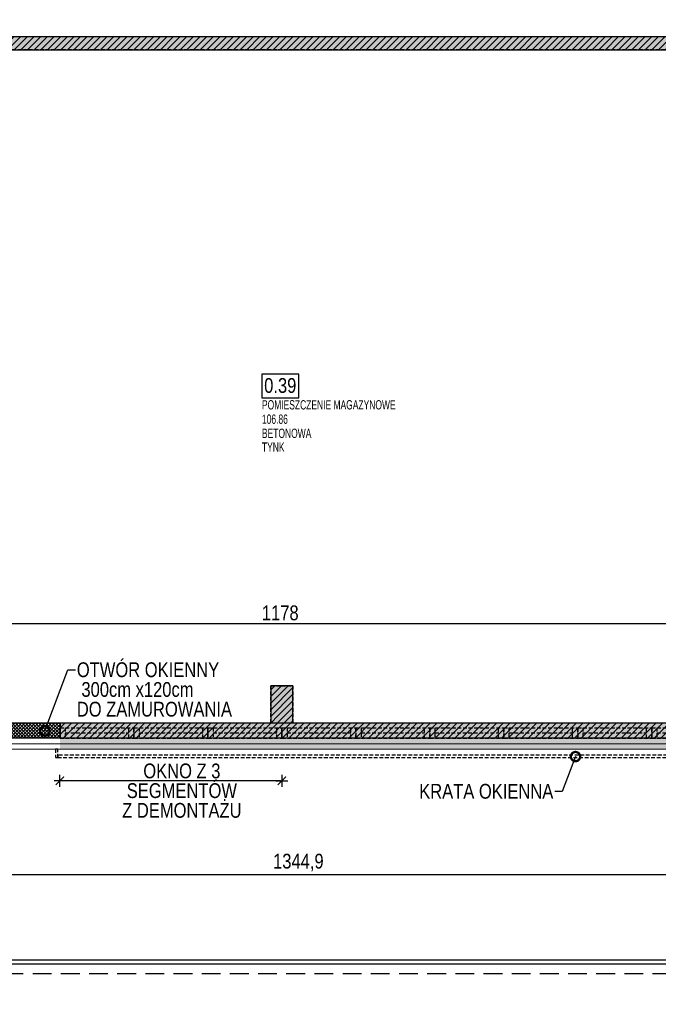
# Model space of a CAD drawing. Header units: millimetres. Extents: x 76192 to 88546, y 19309 to 25840.
# Tile 15 of 61: x 80336 to 81199, y 21011 to 22342. Entities that reach past the tile are written whole.
import ezdxf
from ezdxf import colors
from ezdxf.entities.mleader import LeaderData, LeaderLine
from ezdxf.math import Vec2, Vec3

# ---------------------------------------------------------------- set-up
doc = ezdxf.new("R2010")
doc.units = ezdxf.units.MM
doc.linetypes.add('DASHED', pattern=[0.75, 0.5, -0.25])
doc.linetypes.add('DASHEDX2', pattern=[38.1, 25.4, -12.7])
doc.layers.get('DEFPOINTS').update_dxf_attribs({"lineweight": 9})
for name, color, linetype in [('_HSA_HATCH_WYPEŁNIENIA_PRZEGRÓD', 205, 'Continuous'), ('_HSA_NUMERACJA POMIESZCZEN', 43, 'Continuous'), ('_HSA_OPIS', 43, 'Continuous'), ('_HSA_PRZERYWANE', 153, 'DASHEDX2'), ('_HSA_SCHODY', 122, 'Continuous'), ('_HSA_STOLARKA_ZEWNĘTRZNA', 132, 'Continuous'), ('_HSA_WIDOKOWE_CIENKIE', 8, 'Continuous'), ('_HSA_WYM_100', 141, 'Continuous'), ('_HSA_ŚCIANY_DZIAŁOWE', 6, 'Continuous'), ('_HSA_ŚCIANY_KONSTRUKCYJNE', 3, 'Continuous'), ('_HSA_ŚCIANY_MUROWANE', 4, 'Continuous')]:
    doc.layers.add(name, color=color, linetype=linetype)
doc.layers.add('_HSA_IZOLACJA_TERMICZNA', color=2, linetype='Continuous', lineweight=5)
doc.layers.add('_HSA_NUMERACJA POMIESZCZEN POMOC', color=7, linetype='Continuous', true_color=0x38940a, plot=False)
doc.layers.add('_HSA_POWIERZCHNIA_UŻYTKOWA', color=115, linetype='DASHED', plot=False)
doc.styles.add('ARIAL_100', font='Arial.ttf', dxfattribs={"width": 0.8, "height": 20})
doc.styles.add('ARIAL_50', font='Arial Narrow.ttf', dxfattribs={"width": 0.8, "height": 10})
doc.linetypes.add('BATTING', pattern='A,0.00254,-2.54,[134,ltypeshp.shx,S=2.54,R=0,X=-2.54,Y=0],-5.08,[134,ltypeshp.shx,S=2.54,R=180,X=2.54,Y=0],-2.54', length=10.16254)
doc.dimstyles.new('WYM_WEWN_100', dxfattribs={"dimtxt": 20, "dimasz": 2, "dimexe": 10, "dimexo": 0, "dimgap": 4, "dimtad": 1, "dimdec": 1, "dimrnd": 0.1, "dimtxsty": 'ARIAL_100', "dimblk": 'Wym-03', "dimcen": 0, "dimdle": 10, "dimse1": 1, "dimse2": 1, "dimclrt": 256, "dimazin": 2, "dimtfac": 1, "dimtdec": 1, "dimtix": 1, "dimtmove": 2, "dimatfit": 0, "dimfxl": 1, "dimtolj": 1, "dimtzin": 0, "dimarcsym": 0})

# ---------------------------------------------------------------- blocks, each defined once
blk = doc.blocks.new('*U441')
at = {"linetype": 'ByBlock', "ltscale": 10}
for p, q in [((0, 14), (100, 14)), ((0, 0), (0, 14)), ((7, 0), (7, 14)), ((93, 14), (93, 0)), ((100, 14), (100, 0)), ((0, 0), (100, 0)), ((7, 7), (93, 7))]:
    blk.add_line(p, q, dxfattribs=at)
blk = doc.blocks.new('*U442')
at = {"linetype": 'ByBlock', "ltscale": 10}
for p, q in [((0, 14), (100, 14)), ((0, 0), (0, 14)), ((7, 0), (7, 14)), ((93, 14), (93, 0)), ((100, 14), (100, 0)), ((0, 0), (100, 0)), ((7, 7), (93, 7))]:
    blk.add_line(p, q, dxfattribs=at)
blk = doc.blocks.new('*U425')
at = {"linetype": 'ByBlock', "ltscale": 10}
for p, q in [((0, 14), (100, 14)), ((0, 0), (0, 14)), ((7, 0), (7, 14)), ((93, 14), (93, 0)), ((100, 14), (100, 0)), ((0, 0), (100, 0)), ((7, 7), (93, 7))]:
    blk.add_line(p, q, dxfattribs=at)
blk = doc.blocks.new('*U426')
at = {"linetype": 'ByBlock', "ltscale": 10}
for p, q in [((0, 14), (100, 14)), ((0, 0), (0, 14)), ((7, 0), (7, 14)), ((93, 14), (93, 0)), ((100, 14), (100, 0)), ((0, 0), (100, 0)), ((7, 7), (93, 7))]:
    blk.add_line(p, q, dxfattribs=at)
blk = doc.blocks.new('*U427')
at = {"linetype": 'ByBlock', "ltscale": 10}
for p, q in [((0, 14), (100, 14)), ((0, 0), (0, 14)), ((7, 0), (7, 14)), ((93, 14), (93, 0)), ((100, 14), (100, 0)), ((0, 0), (100, 0)), ((7, 7), (93, 7))]:
    blk.add_line(p, q, dxfattribs=at)
blk = doc.blocks.new('*U428')
at = {"linetype": 'ByBlock', "ltscale": 10}
for p, q in [((0, 14), (100, 14)), ((0, 0), (0, 14)), ((7, 0), (7, 14)), ((93, 14), (93, 0)), ((100, 14), (100, 0)), ((0, 0), (100, 0)), ((7, 7), (93, 7))]:
    blk.add_line(p, q, dxfattribs=at)
blk = doc.blocks.new('*U429')
at = {"linetype": 'ByBlock', "ltscale": 10}
for p, q in [((0, 14), (100, 14)), ((0, 0), (0, 14)), ((7, 0), (7, 14)), ((93, 14), (93, 0)), ((100, 14), (100, 0)), ((0, 0), (100, 0)), ((7, 7), (93, 7))]:
    blk.add_line(p, q, dxfattribs=at)
blk = doc.blocks.new('*U430')
at = {"linetype": 'ByBlock', "ltscale": 10}
for p, q in [((0, 14), (100, 14)), ((0, 0), (0, 14)), ((7, 0), (7, 14)), ((93, 14), (93, 0)), ((100, 14), (100, 0)), ((0, 0), (100, 0)), ((7, 7), (93, 7))]:
    blk.add_line(p, q, dxfattribs=at)
blk = doc.blocks.new('*U415')
at = {"linetype": 'ByBlock', "ltscale": 10}
for p, q in [((0, 14), (100, 14)), ((0, 0), (0, 14)), ((7, 0), (7, 14)), ((93, 14), (93, 0)), ((100, 14), (100, 0)), ((0, 0), (100, 0)), ((7, 7), (93, 7))]:
    blk.add_line(p, q, dxfattribs=at)
blk = doc.blocks.new('NUMERACJA_POMIESZCZEŃ_200')
blk.add_lwpolyline([(50, 31.9), (0, 31.9), (0, 0), (50, 0)], close=True)
at = {"style": 'ARIAL_100', "width": 0.8}
blk.add_attdef('OPIS_TABELKA', (3, 6.5), '', height=20, dxfattribs=at)
at = {"layer": '_HSA_NUMERACJA POMIESZCZEN POMOC', "style": 'ARIAL_50', "width": 0.8}
for tag, p in [('NAZWA', (0, -15.9)), ('POWIERZCHNIA', (0, -35.3)), ('POSADZKA', (0, -54.4)), ('SUFIT', (0, -73.1))]:
    blk.add_attdef(tag, p, '', height=12.5, dxfattribs=at)
blk = doc.blocks.new('Wym-03')
for p, q in [((-4, 0), (4, 0)), ((0, 4), (0, -4))]:
    blk.add_line(p, q)
blk.add_lwpolyline([(-2.83, -2.83, 0.8, 0.8, 0), (2.83, 2.83, 0.05, 0.05, 0)], format="xyseb")
blk = doc.blocks.new('*D536')
at = {"layer": '_HSA_OPIS', "color": 0, "lineweight": -2}
blk.add_line((80688.3, 21312.8), (80392.3, 21312.8), dxfattribs=at)
at = {"layer": 'DEFPOINTS', "color": 0}
for p in [(80390.3, 21370.5), (80690.3, 21370.5), (80390.3, 21312.8)]:
    blk.add_point(p, dxfattribs=at)
at = {"layer": '_HSA_OPIS', "color": 0, "lineweight": -2, "xscale": 2, "yscale": 2, "zscale": 2, "rotation": 180}
blk.add_blockref('Wym-03', (80390.3, 21312.8), dxfattribs=at)
at = {"layer": '_HSA_OPIS', "color": 0, "lineweight": -2, "xscale": 2, "yscale": 2, "zscale": 2}
blk.add_blockref('Wym-03', (80690.3, 21312.8), dxfattribs=at)
blk = doc.blocks.new('_DotSmall')
at = {"color": 0, "linetype": 'ByBlock', "const_width": 0.5}
blk.add_lwpolyline([(-0.0625, 0, 1), (0.0625, 0, 1)], format="xyb", close=True, dxfattribs=at)
blk = doc.blocks.new('*D690')
at = {"layer": '_HSA_WYM_100', "color": 0, "lineweight": -2}
blk.add_line((81948.3, 19377.4), (80392.3, 19377.4), dxfattribs=at)
at = {"layer": 'DEFPOINTS', "color": 0}
for p in [(80390.3, 21370.5), (81950.3, 21370.5), (80390.3, 19377.4)]:
    blk.add_point(p, dxfattribs=at)
at = {"layer": '_HSA_WYM_100', "color": 0, "lineweight": -2, "xscale": 2, "yscale": 2, "zscale": 2, "rotation": 180}
blk.add_blockref('Wym-03', (80390.3, 19377.4), dxfattribs=at)
at = {"layer": '_HSA_WYM_100', "color": 0, "lineweight": -2, "xscale": 2, "yscale": 2, "zscale": 2}
blk.add_blockref('Wym-03', (81950.3, 19377.4), dxfattribs=at)
at = {"layer": '_HSA_WYM_100', "insert": (81170.3, 19391.6), "char_height": 20, "attachment_point": 5, "style": 'ARIAL_100'}
blk.add_mtext('\\A1;1560', dxfattribs=at)
blk = doc.blocks.new('*D691')
at = {"layer": '_HSA_WYM_100', "color": 0, "lineweight": -2}
blk.add_line((80388.3, 19377.4), (80092.3, 19377.4), dxfattribs=at)
at = {"layer": 'DEFPOINTS', "color": 0}
for p in [(80090.3, 21370.5), (80390.3, 21370.5), (80090.3, 19377.4)]:
    blk.add_point(p, dxfattribs=at)
at = {"layer": '_HSA_WYM_100', "color": 0, "lineweight": -2, "xscale": 2, "yscale": 2, "zscale": 2, "rotation": 180}
blk.add_blockref('Wym-03', (80090.3, 19377.4), dxfattribs=at)
at = {"layer": '_HSA_WYM_100', "color": 0, "lineweight": -2, "xscale": 2, "yscale": 2, "zscale": 2}
blk.add_blockref('Wym-03', (80390.3, 19377.4), dxfattribs=at)
at = {"layer": '_HSA_WYM_100', "insert": (80240.3, 19391.6), "char_height": 20, "attachment_point": 5, "style": 'ARIAL_100'}
blk.add_mtext('\\A1;300', dxfattribs=at)
blk = doc.blocks.new('*D697')
at = {"layer": '_HSA_WYM_100', "color": 0, "lineweight": -2}
blk.add_line((86737.3, 19347.4), (76433.3, 19347.4), dxfattribs=at)
at = {"layer": 'DEFPOINTS', "color": 0}
for p in [(76431.3, 21355.5), (86739.3, 19527.4), (76431.3, 19347.4)]:
    blk.add_point(p, dxfattribs=at)
at = {"layer": '_HSA_WYM_100', "color": 0, "lineweight": -2, "xscale": 2, "yscale": 2, "zscale": 2, "rotation": 180}
blk.add_blockref('Wym-03', (76431.3, 19347.4), dxfattribs=at)
at = {"layer": '_HSA_WYM_100', "color": 0, "lineweight": -2, "xscale": 2, "yscale": 2, "zscale": 2}
blk.add_blockref('Wym-03', (86739.3, 19347.4), dxfattribs=at)
at = {"layer": '_HSA_WYM_100', "insert": (81585.3, 19361.6), "char_height": 20, "attachment_point": 5, "style": 'ARIAL_100'}
blk.add_mtext('\\A1;10308', dxfattribs=at)
blk = doc.blocks.new('*D726')
at = {"layer": '_HSA_WYM_100', "color": 0, "lineweight": -2}
blk.add_line((76281.3, 20766.1), (76281.3, 22652.5), dxfattribs=at)
at = {"layer": 'DEFPOINTS', "color": 0}
for p in [(76281.3, 22654.5), (76431.3, 22654.5), (86739.3, 20764.1)]:
    blk.add_point(p, dxfattribs=at)
at = {"layer": '_HSA_WYM_100', "color": 0, "lineweight": -2, "xscale": 2, "yscale": 2, "zscale": 2}
for p, rotation in [((76281.3, 22654.5), 90), ((76281.3, 20764.1), 270)]:
    blk.add_blockref('Wym-03', p, dxfattribs=dict(at, rotation=rotation))
at = {"layer": '_HSA_WYM_100', "insert": (76265.3, 21709.3), "char_height": 20, "attachment_point": 5, "rotation": 90, "style": 'ARIAL_100'}
blk.add_mtext('\\A1;1890,4', dxfattribs=at)
blk = doc.blocks.new('*D730')
at = {"layer": '_HSA_WYM_100', "color": 0, "lineweight": -2}
blk.add_line((76251.3, 21353.5), (76251.3, 19529.4), dxfattribs=at)
at = {"layer": 'DEFPOINTS', "color": 0}
for p in [(76431.3, 21355.5), (76251.3, 19527.4), (86739.3, 19527.4)]:
    blk.add_point(p, dxfattribs=at)
at = {"layer": '_HSA_WYM_100', "color": 0, "lineweight": -2, "xscale": 2, "yscale": 2, "zscale": 2}
for p, rotation in [((76251.3, 21355.5), 90), ((76251.3, 19527.4), 270)]:
    blk.add_blockref('Wym-03', p, dxfattribs=dict(at, rotation=rotation))
at = {"layer": '_HSA_WYM_100', "insert": (76235.3, 20441.5), "char_height": 20, "attachment_point": 5, "rotation": 90, "style": 'ARIAL_100'}
blk.add_mtext('\\A1;1828,1', dxfattribs=at)
blk = doc.blocks.new('*D741')
at = {"layer": '_HSA_WYM_100', "color": 0, "lineweight": -2}
blk.add_line((80042.2, 21186.3), (81383.1, 21186.3), dxfattribs=at)
at = {"layer": 'DEFPOINTS', "color": 0}
for p in [(80040.2, 21355.5), (81385.1, 21355.5), (81385.1, 21186.3)]:
    blk.add_point(p, dxfattribs=at)
at = {"layer": '_HSA_WYM_100', "color": 0, "lineweight": -2, "xscale": 2, "yscale": 2, "zscale": 2}
for p, rotation in [((80040.2, 21186.3), 179.9999999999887), ((81385.1, 21186.3), 359.9999999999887)]:
    blk.add_blockref('Wym-03', p, dxfattribs=dict(at, rotation=rotation))
at = {"layer": '_HSA_WYM_100', "insert": (80712.6, 21202.3), "char_height": 20, "attachment_point": 5, "style": 'ARIAL_100'}
blk.add_mtext('\\A1;1344,9', dxfattribs=at)
blk = doc.blocks.new('*U834')
at = {"linetype": 'ByBlock', "ltscale": 10}
for points in [[(-3.1, 0), (-6, 0), (-6, 11.4), (-3.1, 11.4)], [(-3.1, 11.4), (1563.5, 11.4), (1563.5, 8.2), (-3.1, 8.2)], [(1566, 11.4), (1563.5, 11.4), (1563.5, 0), (1566, 0)]]:
    blk.add_lwpolyline(points, close=True, dxfattribs=at)
blk = doc.blocks.new('*D1064')
at = {"layer": '_HSA_WYM_100', "color": 0, "lineweight": -2}
blk.add_line((80101.1, 21525.6), (81275.1, 21525.6), dxfattribs=at)
at = {"layer": 'DEFPOINTS', "color": 0}
for p in [(80099.1, 21550.4), (81277.1, 21525.6), (81277.1, 21516.3)]:
    blk.add_point(p, dxfattribs=at)
at = {"layer": '_HSA_WYM_100', "color": 0, "lineweight": -2, "xscale": 2, "yscale": 2, "zscale": 2}
for p, rotation in [((80099.1, 21525.6), 180.0000000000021), ((81277.1, 21525.6), 2.12333614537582e-12)]:
    blk.add_blockref('Wym-03', p, dxfattribs=dict(at, rotation=rotation))
at = {"layer": '_HSA_WYM_100', "insert": (80688.1, 21539.8), "char_height": 20, "attachment_point": 5, "style": 'ARIAL_100'}
blk.add_mtext('\\A1;1178', dxfattribs=at)

msp = doc.modelspace()

# ---------------------------------------------------------------- hatches: boundary and pattern name
at = {"layer": '_HSA_HATCH_WYPEŁNIENIA_PRZEGRÓD'}
h = msp.add_hatch(dxfattribs=at)
h.set_pattern_fill('ANSI31', color=256, scale=2, style=0)
h.set_pattern_definition([(45, (84097.8535, 21382.991), (-4.490128, 4.490128), [])])
h.paths.add_polyline_path([(84965.33, 23216.14), (84935.33, 23216.14), (84935.33, 23166.14), (84965.33, 23166.14)])
h.paths.add_polyline_path([(84961.81, 23166.14), (84943.81, 23166.14), (84943.81, 22611.89), (84694.24, 22611.89), (84694.24, 22593.89), (84961.81, 22593.89)])
h.paths.add_polyline_path([(84365.33, 23216.14), (84335.33, 23216.14), (84335.33, 23166.14), (84365.33, 23166.14)])
h.paths.add_polyline_path([(84361.81, 23166.14), (84343.81, 23166.14), (84343.81, 22627.39), (84361.81, 22627.39)])
h.paths.add_polyline_path([(84683.73, 22581.67), (84665.73, 22581.67), (84665.73, 22536.89), (84683.73, 22536.89)])
h.paths.add_polyline_path([(84694.24, 22627.39), (84650.24, 22627.39), (84650.24, 22581.67), (84694.24, 22581.67)])
h.paths.add_polyline_path([(84650.24, 22611.89), (84549.33, 22611.89), (84549.33, 22593.89), (84650.24, 22593.89)])
h.paths.add_polyline_path([(84431.33, 22611.89), (84372.33, 22611.89), (84372.33, 22593.89), (84431.33, 22593.89)])
h.paths.add_polyline_path([(84372.33, 22627.39), (84328.33, 22627.39), (84328.33, 22581.67), (84372.33, 22581.67)])
h.paths.add_polyline_path([(84361.81, 22581.67), (84343.81, 22581.67), (84343.81, 22536.89), (84361.81, 22536.89)])
h.paths.add_polyline_path([(84361.81, 22368.89), (84343.81, 22368.89), (84343.81, 22324.11), (84361.81, 22324.11)])
h.paths.add_polyline_path([(84372.33, 22324.11), (84328.33, 22324.11), (84328.33, 22278.39), (84372.33, 22278.39)])
h.paths.add_polyline_path([(84683.73, 22368.89), (84665.73, 22368.89), (84665.73, 22324.11), (84683.73, 22324.11)])
h.paths.add_polyline_path([(84694.24, 22324.11), (84650.24, 22324.11), (84650.24, 22278.39), (84694.24, 22278.39)])
h.paths.add_polyline_path([(84680.81, 21838.39), (84662.81, 21838.39), (84662.81, 21441.25), (84680.81, 21441.25)])
h.paths.add_polyline_path([(84694.24, 21884.11), (84650.24, 21884.11), (84650.24, 21838.39), (84694.24, 21838.39)])
h.paths.add_polyline_path([(84680.81, 22278.39), (84662.81, 22278.39), (84662.81, 21884.11), (84680.81, 21884.11)])
h.paths.add_polyline_path([(84372.33, 21884.11), (84328.33, 21884.11), (84328.33, 21838.39), (84372.33, 21838.39)])
h.paths.add_polyline_path([(84361.81, 21838.39), (84343.81, 21838.39), (84343.81, 21718.39), (84361.81, 21718.39)])
h.paths.add_polyline_path([(84361.81, 22278.39), (84343.81, 22278.39), (84343.81, 21884.11), (84361.81, 21884.11)])
h.paths.add_polyline_path([(84365.33, 21441.25), (84335.33, 21441.25), (84335.33, 21391.25), (84365.33, 21391.25)])
h.paths.add_polyline_path([(84361.81, 21550.39), (84343.81, 21550.39), (84343.81, 21441.25), (84361.81, 21441.25)])
h.paths.add_polyline_path([(84389.83, 21391.25), (83065.08, 21391.25), (83065.08, 21370.53), (84389.83, 21370.53)])
h.paths.add_polyline_path([(83765.33, 21441.25), (83735.33, 21441.25), (83735.33, 21391.25), (83765.33, 21391.25)])
h.paths.add_polyline_path([(83165.33, 21441.25), (83135.33, 21441.25), (83135.33, 21391.25), (83165.33, 21391.25)])
h.paths.add_polyline_path([(82565.33, 21441.25), (82535.33, 21441.25), (82535.33, 21391.25), (82565.33, 21391.25)])
h.paths.add_polyline_path([(81950.33, 21391.25), (81890.33, 21391.25), (81890.33, 21370.53), (81950.33, 21370.53)])
h.paths.add_polyline_path([(81965.33, 21441.25), (81935.33, 21441.25), (81935.33, 21391.25), (81965.33, 21391.25)])
h.paths.add_polyline_path([(81905.33, 21441.25), (81875.33, 21441.25), (81875.33, 21391.25), (81905.33, 21391.25)])
h.paths.add_polyline_path([(81385.08, 21391.25), (80040.21, 21391.25), (80040.21, 21370.53), (81385.08, 21370.53)])
h.paths.add_polyline_path([(80705.33, 21441.25), (80675.33, 21441.25), (80675.33, 21391.25), (80705.33, 21391.25)])
h.paths.add_polyline_path([(81305.33, 21441.25), (81275.33, 21441.25), (81275.33, 21391.25), (81305.33, 21391.25)])
h.paths.add_polyline_path([(81955.08, 21838.39), (81937.08, 21838.39), (81937.08, 21441.25), (81955.08, 21441.25)])
h.paths.add_polyline_path([(81972.33, 21884.11), (81928.33, 21884.11), (81928.33, 21838.39), (81972.33, 21838.39)])
h.paths.add_polyline_path([(81912.33, 21884.11), (81868.33, 21884.11), (81868.33, 21838.39), (81912.33, 21838.39)])
h.paths.add_polyline_path([(81312.33, 21884.11), (81268.33, 21884.11), (81268.33, 21838.39), (81312.33, 21838.39)])
h.paths.add_polyline_path([(81295.08, 22278.39), (81277.08, 22278.39), (81277.08, 21884.11), (81295.08, 21884.11)])
h.paths.add_polyline_path([(81955.08, 22278.39), (81937.08, 22278.39), (81937.08, 21884.11), (81955.08, 21884.11)])
h.paths.add_polyline_path([(81268.33, 22319.25), (80112.3, 22319.25), (80112.3, 22301.25), (81268.33, 22301.25)])
h.paths.add_polyline_path([(81312.33, 22324.11), (81268.33, 22324.11), (81268.33, 22278.39), (81312.33, 22278.39)])
h.paths.add_polyline_path([(81912.33, 22324.11), (81868.33, 22324.11), (81868.33, 22278.39), (81912.33, 22278.39)])
h.paths.add_polyline_path([(81928.33, 22319.25), (81912.33, 22319.25), (81912.33, 22301.25), (81928.33, 22301.25)])
h.paths.add_polyline_path([(81972.33, 22324.11), (81928.33, 22324.11), (81928.33, 22278.39), (81972.33, 22278.39)])
h.paths.add_polyline_path([(82527.66, 22319.25), (81972.33, 22319.25), (81972.33, 22301.25), (82527.66, 22301.25)])
h.paths.add_polyline_path([(82571.66, 22324.11), (82527.66, 22324.11), (82527.66, 22278.39), (82571.66, 22278.39)])
h.paths.add_polyline_path([(82571.66, 22368.89), (82527.66, 22368.89), (82527.66, 22324.11), (82571.66, 22324.11)])
h.paths.add_polyline_path([(82571.66, 22581.67), (82527.66, 22581.67), (82527.66, 22536.89), (82571.66, 22536.89)])
h.paths.add_polyline_path([(82571.66, 22627.39), (82527.66, 22627.39), (82527.66, 22581.67), (82571.66, 22581.67)])
h.paths.add_polyline_path([(82559.08, 23166.14), (82541.08, 23166.14), (82541.08, 22627.39), (82559.08, 22627.39)])
h.paths.add_polyline_path([(80705.33, 23216.14), (80675.33, 23216.14), (80675.33, 23166.14), (80705.33, 23166.14)])
h.paths.add_polyline_path([(81305.33, 23216.14), (81275.33, 23216.14), (81275.33, 23166.14), (81305.33, 23166.14)])
h.paths.add_polyline_path([(81905.33, 23216.14), (81875.33, 23216.14), (81875.33, 23166.14), (81905.33, 23166.14)])
h.paths.add_polyline_path([(81965.33, 23216.14), (81935.33, 23216.14), (81935.33, 23166.14), (81965.33, 23166.14)])
h.paths.add_polyline_path([(82565.33, 23216.14), (82535.33, 23216.14), (82535.33, 23166.14), (82565.33, 23166.14)])
h.paths.add_polyline_path([(83165.33, 23216.14), (83135.33, 23216.14), (83135.33, 23166.14), (83165.33, 23166.14)])
h.paths.add_polyline_path([(83765.33, 23216.14), (83735.33, 23216.14), (83735.33, 23166.14), (83765.33, 23166.14)])
h.paths.add_polyline_path([(81670.33, 21370.53), (81670.33, 21391.25), (81625.08, 21391.25), (81625.08, 21370.53)])
h.paths.add_polyline_path([(81775.33, 21391.25), (81775.33, 21370.53), (81890.33, 21370.53), (81890.33, 21391.25)])
h.paths.add_polyline_path([(82665.33, 21370.53), (82665.33, 21391.25), (81950.33, 21391.25), (81950.33, 21370.53)])
h.paths.add_polyline_path([(82770.33, 21391.25), (82770.33, 21370.53), (82825.08, 21370.53), (82825.08, 21391.25)])
h.paths.add_polyline_path([(81295.08, 21628.39), (81277.08, 21628.39), (81277.08, 21441.25), (81295.08, 21441.25)])
h.paths.add_polyline_path([(81277.08, 21733.39), (81295.08, 21733.39), (81295.08, 21838.39), (81277.08, 21838.39)])
h.paths.add_polyline_path([(81678.33, 22301.25), (81678.33, 22319.25), (81312.33, 22319.25), (81312.33, 22301.25)])
h.paths.add_polyline_path([(81783.33, 22319.25), (81783.33, 22301.25), (81868.33, 22301.25), (81868.33, 22319.25)])
h.paths.add_polyline_path([(82661.66, 22301.25), (82661.66, 22319.25), (82571.66, 22319.25), (82571.66, 22301.25)])
h.paths.add_polyline_path([(82766.66, 22319.25), (82766.66, 22301.25), (84328.33, 22301.25), (84328.33, 22319.25)])
h = msp.add_hatch(color=256, dxfattribs=at)
h.paths.add_polyline_path([(84965.33, 23216.14), (84935.33, 23216.14), (84935.33, 23166.14), (84965.33, 23166.14)])
h.paths.add_polyline_path([(84961.81, 23166.14), (84943.81, 23166.14), (84943.81, 22611.89), (84694.24, 22611.89), (84694.24, 22593.89), (84961.81, 22593.89)])
h.paths.add_polyline_path([(84683.73, 22581.67), (84665.73, 22581.67), (84665.73, 22536.89), (84683.73, 22536.89)])
h.paths.add_polyline_path([(84694.24, 22627.39), (84650.24, 22627.39), (84650.24, 22581.67), (84694.24, 22581.67)])
h.paths.add_polyline_path([(84650.24, 22611.89), (84549.33, 22611.89), (84549.33, 22593.89), (84650.24, 22593.89)])
h.paths.add_polyline_path([(84431.33, 22611.89), (84372.33, 22611.89), (84372.33, 22593.89), (84431.33, 22593.89)])
h.paths.add_polyline_path([(84683.73, 22368.89), (84665.73, 22368.89), (84665.73, 22324.11), (84683.73, 22324.11)])
h.paths.add_polyline_path([(84694.24, 22324.11), (84650.24, 22324.11), (84650.24, 22278.39), (84694.24, 22278.39)])
h.paths.add_polyline_path([(84680.81, 21838.39), (84662.81, 21838.39), (84662.81, 21441.25), (84680.81, 21441.25)])
h.paths.add_polyline_path([(84694.24, 21884.11), (84650.24, 21884.11), (84650.24, 21838.39), (84694.24, 21838.39)])
h.paths.add_polyline_path([(84680.81, 22278.39), (84662.81, 22278.39), (84662.81, 21884.11), (84680.81, 21884.11)])
h.paths.add_polyline_path([(83765.33, 21441.25), (83735.33, 21441.25), (83735.33, 21391.25), (83765.33, 21391.25)])
h.paths.add_polyline_path([(83165.33, 21441.25), (83135.33, 21441.25), (83135.33, 21391.25), (83165.33, 21391.25)])
h.paths.add_polyline_path([(82565.33, 21441.25), (82535.33, 21441.25), (82535.33, 21391.25), (82565.33, 21391.25)])
h.paths.add_polyline_path([(81950.33, 21391.25), (81890.33, 21391.25), (81890.33, 21355.53), (81950.33, 21355.53)])
h.paths.add_polyline_path([(81905.33, 21441.25), (81875.33, 21441.25), (81875.33, 21391.25), (81905.33, 21391.25)])
h.paths.add_polyline_path([(80705.33, 21441.25), (80675.33, 21441.25), (80675.33, 21391.25), (80705.33, 21391.25)])
h.paths.add_polyline_path([(81305.33, 21441.25), (81275.33, 21441.25), (81275.33, 21391.25), (81305.33, 21391.25)])
h.paths.add_polyline_path([(81912.33, 21884.11), (81868.33, 21884.11), (81868.33, 21838.39), (81912.33, 21838.39)])
h.paths.add_polyline_path([(81312.33, 21884.11), (81268.33, 21884.11), (81268.33, 21838.39), (81312.33, 21838.39)])
h.paths.add_polyline_path([(81295.08, 22278.39), (81277.08, 22278.39), (81277.08, 21884.11), (81295.08, 21884.11)])
h.paths.add_polyline_path([(81268.33, 22319.25), (80112.3, 22319.25), (80112.3, 22301.25), (81268.33, 22301.25)])
h.paths.add_polyline_path([(81312.33, 22324.11), (81268.33, 22324.11), (81268.33, 22278.39), (81312.33, 22278.39)])
h.paths.add_polyline_path([(81912.33, 22324.11), (81868.33, 22324.11), (81868.33, 22278.39), (81912.33, 22278.39)])
h.paths.add_polyline_path([(81928.33, 22319.25), (81912.33, 22319.25), (81912.33, 22301.25), (81928.33, 22301.25)])
h.paths.add_polyline_path([(80705.33, 23216.14), (80675.33, 23216.14), (80675.33, 23166.14), (80705.33, 23166.14)])
h.paths.add_polyline_path([(81305.33, 23216.14), (81275.33, 23216.14), (81275.33, 23166.14), (81305.33, 23166.14)])
h.paths.add_polyline_path([(81905.33, 23216.14), (81875.33, 23216.14), (81875.33, 23166.14), (81905.33, 23166.14)])
h.paths.add_polyline_path([(81965.33, 23216.14), (81935.33, 23216.14), (81935.33, 23166.14), (81965.33, 23166.14)])
h.paths.add_polyline_path([(83165.33, 23216.14), (83135.33, 23216.14), (83135.33, 23166.14), (83165.33, 23166.14)])
h.paths.add_polyline_path([(83765.33, 23216.14), (83735.33, 23216.14), (83735.33, 23166.14), (83765.33, 23166.14)])
h.paths.add_polyline_path([(80390.33, 21391.25), (80390.33, 21355.53), (81385.08, 21355.53), (81385.08, 21391.25)])
h.paths.add_polyline_path([(80090.33, 21355.53), (80090.33, 21391.25), (80040.21, 21391.25), (80040.21, 21355.53)])
h.paths.add_polyline_path([(84050.33, 21355.53), (84050.33, 21391.25), (83065.08, 21391.25), (83065.08, 21355.53)])
h.paths.add_polyline_path([(84350.33, 21391.25), (84350.33, 21355.53), (84389.83, 21355.53), (84389.83, 21391.25)])
h.paths.add_polyline_path([(82770.33, 21391.25), (82770.33, 21355.53), (82825.08, 21355.53), (82825.08, 21391.25)])
h.paths.add_polyline_path([(82665.33, 21355.53), (82665.33, 21391.25), (82250.33, 21391.25), (82250.33, 21355.53)])
h.paths.add_polyline_path([(81775.33, 21391.25), (81775.33, 21355.53), (81890.33, 21355.53), (81890.33, 21391.25)])
h.paths.add_polyline_path([(81670.33, 21355.53), (81670.33, 21391.25), (81625.08, 21391.25), (81625.08, 21355.53)])
h.paths.add_polyline_path([(81295.08, 21628.39), (81277.08, 21628.39), (81277.08, 21441.25), (81295.08, 21441.25)])
h.paths.add_polyline_path([(81277.08, 21733.39), (81295.08, 21733.39), (81295.08, 21838.39), (81277.08, 21838.39)])
h.paths.add_polyline_path([(81783.33, 22319.25), (81783.33, 22301.25), (81868.33, 22301.25), (81868.33, 22319.25)])
h.paths.add_polyline_path([(81678.33, 22301.25), (81678.33, 22319.25), (81312.33, 22319.25), (81312.33, 22301.25)])
h.paths.add_polyline_path([(82766.66, 22319.25), (82766.66, 22301.25), (84328.33, 22301.25), (84328.33, 22319.25)])
h.paths.add_polyline_path([(82661.66, 22301.25), (82661.66, 22319.25), (82571.66, 22319.25), (82571.66, 22301.25)])
h = msp.add_hatch(dxfattribs=at)
h.set_pattern_fill('ANSI37', color=256)
h.set_pattern_definition([(45, (80388.284, 21391.2478), (-2.245064, 2.245064), []), (135, (80388.284, 21391.2478), (-2.245064, -2.245064), [])])
h.paths.add_polyline_path([(80090.33, 21391.25), (80390.33, 21391.25), (80390.33, 21370.53), (80090.33, 21370.53)])

# ---------------------------------------------------------------- linework, layer by layer
at = {"layer": '_HSA_IZOLACJA_TERMICZNA', "linetype": 'BATTING', "ltscale": 0.1}
msp.add_line((80040.21, 21363.03), (81385.08, 21362.53), dxfattribs=at)
at = {"layer": '_HSA_IZOLACJA_TERMICZNA', "ltscale": 0.1}
msp.add_line((80040.21, 21355.53), (81385.08, 21355.53), dxfattribs=at)
at = {"layer": '_HSA_POWIERZCHNIA_UŻYTKOWA', "ltscale": 10}
msp.add_lwpolyline([(80112.3, 22319.25), (81268.33, 22319.25), (81268.33, 22324.11), (81312.33, 22324.11), (81312.33, 22319.25), (81868.33, 22319.25), (81868.33, 22324.11), (81972.33, 22324.11), (81972.33, 22319.25), (82527.66, 22319.25), (82527.66, 22324.11), (82543.14, 22324.11), (82543.14, 22581.67)], dxfattribs=at)
msp.add_lwpolyline([(81268.33, 22301.25), (80112.3, 22301.25), (80112.3, 22278.39), (80099.08, 22278.39), (80099.08, 21884.11), (80112.3, 21884.11), (80112.3, 21838.39), (80099.08, 21838.39), (80099.08, 21441.25), (80105.33, 21441.25), (80105.33, 21391.25), (80675.33, 21391.25), (80675.33, 21441.25), (80705.33, 21441.25), (80705.33, 21391.25), (81275.33, 21391.25), (81275.33, 21441.25), (81277.08, 21441.25), (81277.08, 21838.39), (81268.33, 21838.39), (81268.33, 21884.11), (81277.08, 21884.11), (81277.08, 22278.39), (81268.33, 22278.39)], close=True, dxfattribs=at)
at = {"layer": '_HSA_PRZERYWANE'}
msp.add_lwpolyline([(76505.33, 21355.53), (76505.33, 21052.11), (86739.33, 21052.11)], dxfattribs=at)
at = {"layer": '_HSA_SCHODY'}
for p, q in [((79295.83, 21070.53), (86614.33, 21070.53)), ((79300.83, 21065.53), (86614.33, 21065.53))]:
    msp.add_line(p, q, dxfattribs=at)
at = {"layer": '_HSA_STOLARKA_ZEWNĘTRZNA', "ltscale": 10, "const_width": 2}
msp.add_lwpolyline([(80690.33, 21384.53), (80690.33, 21370.53)], dxfattribs=at)
at = {"layer": '_HSA_ŚCIANY_DZIAŁOWE'}
for p, q in [((80112.3, 22319.25), (81268.33, 22319.25)), ((80112.3, 22301.25), (81268.33, 22301.25))]:
    msp.add_line(p, q, dxfattribs=at)
at = {"layer": '_HSA_ŚCIANY_KONSTRUKCYJNE'}
msp.add_lwpolyline([(80675.33, 21391.25), (80705.33, 21391.25), (80705.33, 21441.25), (80675.33, 21441.25)], close=True, dxfattribs=at)
at = {"layer": '_HSA_ŚCIANY_MUROWANE', "ltscale": 0.07}
msp.add_lwpolyline([(80040.21, 21370.53), (80040.21, 21391.25), (81385.08, 21391.25), (81385.08, 21370.53), (80040.21, 21370.53)], dxfattribs=at)
msp.add_lwpolyline([(80090.33, 21391.25), (80390.33, 21391.25), (80390.33, 21370.53), (80090.33, 21370.53)], close=True, dxfattribs=at)

# ---------------------------------------------------------------- block references
at = {"layer": '_HSA_NUMERACJA POMIESZCZEN', "linetype": 'Continuous'}
msp.add_blockref('NUMERACJA_POMIESZCZEŃ_200', (80663.37, 21830.86), dxfattribs=at).add_auto_attribs({'SUFIT': 'TYNK', 'POSADZKA': 'BETONOWA', 'POWIERZCHNIA': '106.86', 'NAZWA': 'POMIESZCZENIE MAGAZYNOWE', 'OPIS_TABELKA': '0.39'})
at = {"layer": '_HSA_STOLARKA_ZEWNĘTRZNA', "linetype": 'DASHED', "ltscale": 10, "xscale": -1, "rotation": 180}
for name, p in [('*U415', (80390.33, 21384.53)), ('*U430', (80490.33, 21384.53)), ('*U429', (80590.33, 21384.53)), ('*U428', (80690.33, 21384.53)), ('*U427', (80790.33, 21384.53)), ('*U426', (80890.33, 21384.53)), ('*U425', (80990.33, 21384.53)), ('*U442', (81090.33, 21384.53)), ('*U441', (81190.33, 21384.53))]:
    msp.add_blockref(name, p, dxfattribs=at)
at = {"layer": '_HSA_WIDOKOWE_CIENKIE', "linetype": 'DASHED', "ltscale": 10, "xscale": -1, "rotation": 180}
msp.add_blockref('*U834', (80390.33, 21355.53), dxfattribs=at)

# ---------------------------------------------------------------- texts
at = {"layer": '_HSA_OPIS', "insert": (80466.37, 21336.18), "char_height": 20, "attachment_point": 1, "line_spacing_factor": 0.8, "style": 'ARIAL_100'}
msp.add_mtext_dynamic_manual_height_columns('\\A1;\\pxqc;OKNO Z 3 SEGMENTÓW\\PZ DEMONTAŻU', width=177.4624, gutter_width=12.5, heights=[0], dxfattribs=at)

# ---------------------------------------------------------------- dimensions: what is measured, and where the dimension line sits
at = {"layer": '_HSA_OPIS'}
dim = msp.add_aligned_dim(p1=(80690.33, 21370.53), p2=(80390.33, 21370.53), distance=57.76, text=' ', dimstyle='WYM_WEWN_100', dxfattribs=at)
dim.commit()
dim.dimension.update_dxf_attribs({"geometry": '*D536', "text_midpoint": (80540.33, 21312.77)})
at = {"layer": '_HSA_WYM_100'}
for base, p1, p2, angle, picture, middle in [((76281.33, 22654.53), (86739.33, 20764.14), (76431.33, 22654.53), 270, '*D726', (76265.31, 21709.33)), ((81277.08, 21525.61), (80099.08, 21550.39), (81277.08, 21516.3), 180, '*D1064', (80688.08, 21539.82)), ((76251.33, 19527.42), (76431.33, 21355.53), (86739.33, 19527.42), 90, '*D730', (76235.31, 20441.48)), ((81385.08, 21186.33), (80040.21, 21355.53), (81385.08, 21355.53), 180, '*D741', (80712.64, 21202.35))]:
    dim = msp.add_linear_dim(base=base, p1=p1, p2=p2, angle=angle, dimstyle='WYM_WEWN_100', dxfattribs=at)
    dim.commit()
    dim.dimension.update_dxf_attribs({"geometry": picture, "text_midpoint": middle})
for base, p1, p2, picture, middle in [((80090.33, 19377.42), (80390.33, 21370.53), (80090.33, 21370.53), '*D691', (80240.33, 19391.64)), ((80390.33, 19377.42), (81950.33, 21370.53), (80390.33, 21370.53), '*D690', (81170.33, 19391.64)), ((76431.33, 19347.42), (86739.33, 19527.42), (76431.33, 21355.53), '*D697', (81585.33, 19361.64))]:
    dim = msp.add_linear_dim(base=base, p1=p1, p2=p2, dimstyle='WYM_WEWN_100', dxfattribs=at)
    dim.commit()
    dim.dimension.update_dxf_attribs({"geometry": picture, "text_midpoint": middle})

# ---------------------------------------------------------------- leaders
at = {"layer": '_HSA_OPIS'}
ml = msp.add_multileader_mtext('Standard', dxfattribs=at)
ml.set_content('OTWÓR OKIENNY\\P 300cm x120cm\\PDO ZAMUROWANIA', color=256, style='ARIAL_100')
ml.set_leader_properties()
ml.set_arrow_properties(name='DOTSMALL')
ml.build(insert=Vec2(0, 0))
ml.multileader.update_dxf_attribs({"dogleg_length": 10, "arrow_head_size": 25})
ctx = ml.context
ctx.base_point, ctx.char_height, ctx.arrow_head_size, ctx.plane_origin = Vec3(80411.07, 21462.82), 20, 25, Vec3(81149.01, 22339.57)
notes = []
notes.append((ctx, [(0, (1, 1, 0), (80401.07, 21462.82), (1, 0), 10, [(0, [(80369.76, 21380.39)], 0, [])])]))
ctx.mtext.insert, ctx.mtext.width, ctx.mtext.defined_height, ctx.mtext.line_spacing_factor = Vec3(80413.07, 21472.99), 329.0821, 173.28, 0.8
ml = msp.add_multileader_mtext('Standard', dxfattribs=at)
ml.set_content('KRATA OKIENNA', color=256, style='ARIAL_100')
ml.set_leader_properties()
ml.set_arrow_properties(name='DOTSMALL')
ml.build(insert=Vec2(0, 0))
ml.multileader.update_dxf_attribs({"dogleg_length": 10, "arrow_head_size": 25})
ctx = ml.context
ctx.base_point, ctx.char_height, ctx.arrow_head_size, ctx.plane_origin = Vec3(80875.59, 21298.46), 20, 25, Vec3(80324.76, 22156.82)
ctx.text_align_type = 2
notes.append((ctx, [(0, (1, 1, 0), (81069.32, 21298.46), (-1, 0), 10, [(0, [(81087.3, 21345.54)], 0, [])])]))
ctx.mtext.insert, ctx.mtext.width, ctx.mtext.defined_height, ctx.mtext.alignment, ctx.mtext.line_spacing_factor = Vec3(81057.32, 21308.64), 329.0821, 173.28, 3, 0.8
ml = msp.add_multileader_mtext('Standard', dxfattribs=at)
ml.set_content('KRATA OKIENNA', color=256, style='ARIAL_100')
ml.set_leader_properties()
ml.set_arrow_properties(name='DOTSMALL')
ml.build(insert=Vec2(0, 0))
ml.multileader.update_dxf_attribs({"dogleg_length": 10, "arrow_head_size": 25})
ctx = ml.context
ctx.base_point, ctx.char_height, ctx.arrow_head_size, ctx.plane_origin = Vec3(80875.59, 21298.46), 20, 25, Vec3(80324.76, 22156.82)
ctx.text_align_type = 2
notes.append((ctx, [(0, (1, 1, 0), (81069.32, 21298.46), (-1, 0), 10, [(0, [(81087.3, 21345.54)], 0, [])])]))
ctx.mtext.insert, ctx.mtext.width, ctx.mtext.defined_height, ctx.mtext.alignment, ctx.mtext.line_spacing_factor = Vec3(81057.32, 21308.64), 329.0821, 173.28, 3, 0.8
for ctx, leaders in notes:
    for number, flags, end, landing, length, lines in leaders:
        leader = LeaderData()
        leader.index, (leader.has_last_leader_line, leader.has_dogleg_vector, leader.attachment_direction) = number, flags
        leader.last_leader_point, leader.dogleg_vector, leader.dogleg_length = Vec3(end), Vec3(landing), length
        for number, points, colour, breaks in lines:
            line = LeaderLine()
            line.index, line.vertices, line.color, line.breaks = number, Vec3.list(points), colors.encode_raw_color(colour), breaks
            leader.lines.append(line)
        ctx.leaders.append(leader)

doc.saveas('drawing.dxf')
